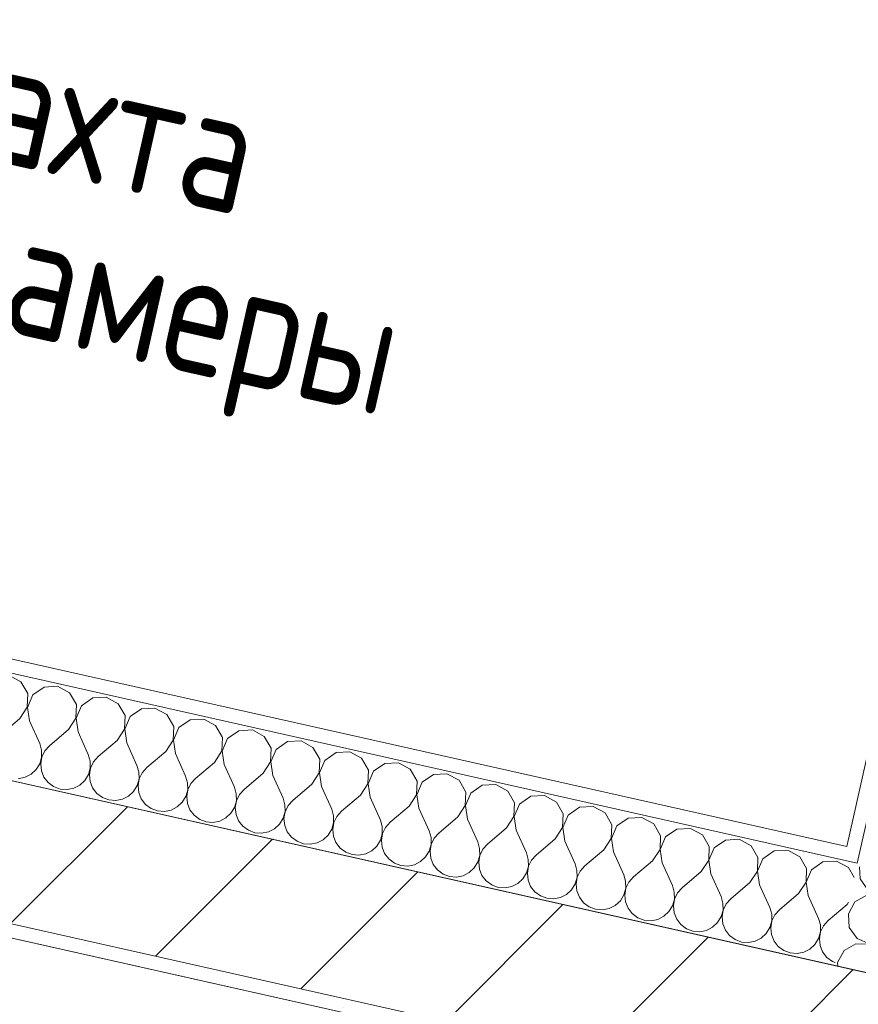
# Model space of a CAD drawing. Header units: millimetres. Extents: x -7218511 to -6645009, y 6003432 to 6221853.
# Tile 59 of 147: x -7180957 to -7179756, y 6149138 to 6150548. Entities that reach past the tile are written whole.
import ezdxf

# ---------------------------------------------------------------- set-up
doc = ezdxf.new("R2010")
doc.units = ezdxf.units.MM
doc.header["$MEASUREMENT"] = 0
for name, color, linetype in [('S - МОП.АР', 7, 'Continuous'), ('АР-Стены_внутренние_пилоны.АР', 7, 'Continuous'), ('АР-Стены_Перегородки_100_.АР', 7, 'Continuous'), ('ИОС-Шахты и отверстия.АР', 7, 'Continuous')]:
    doc.layers.add(name, color=color, linetype=linetype)
for name, color, linetype, lineweight in [('АР-Стены_внутренние_пилоны.АР_Ном._пера__1', 7, 'Continuous', 30), ('АР-Стены_Перегородки_100_.АР_Ном._пера__1', 7, 'Continuous', 15), ('ИОС-Шахты и отверстия.АР_Ном._пера__1', 7, 'Continuous', 0)]:
    doc.layers.add(name, color=color, linetype=linetype, lineweight=lineweight)
doc.styles.add('РЎР“Р•РќР•Р\xa0Р\x98Р\xa0_РЎРўР\x98Р›Р¬_7', font='GOST_Common.ttf', dxfattribs={"width": 0.85})
pattern_1 = [(45, (-6566190.34, 6563027.8), (-111.369318, 111.369318), [0, -105, 0, -157.5]), (110, (-6565840.34, 6563027.8), (148.001588, 53.868173), [0, -77, 0, -133])]

# ---------------------------------------------------------------- blocks, each defined once
blk = doc.blocks.new('Стена_87_3', base_point=(-7179664.8, 6149052.4))
at = {"layer": 'АР-Стены_внутренние_пилоны.АР', "linetype": 'Continuous', "lineweight": 0, "true_color": 0x000000}
h = blk.add_hatch(dxfattribs=at)
h.set_pattern_fill('БЛОКИ_БЕТОННЫЕ_ЭФФЕКТИВН_7A', color=18, style=0, pattern_type=2)
h.set_pattern_definition([(45, (-6566190.34, 6562677.8), (-127.279217, 127.279217), [])])
h.paths.add_polyline_path([(-7182757.8, 6149654.9), (-7179684.5, 6148964.6), (-7179640.7, 6149159.8), (-7182714, 6149850)])
h = blk.add_hatch(dxfattribs=at)
h.set_pattern_fill('ШТУКАТУРКА__ГИПС_01_0003', color=18, style=0, pattern_type=2)
h.set_pattern_definition(pattern_1)
h.paths.add_polyline_path([(-7182762.2, 6149635.4), (-7179688.9, 6148945.1), (-7179684.5, 6148964.6), (-7182757.8, 6149654.9)])
at = {"layer": 'АР-Стены_внутренние_пилоны.АР_Ном._пера__1', "color": 7, "linetype": 'Continuous', "lineweight": 15}
blk.add_line((-7182757.8, 6149654.9), (-7179684.5, 6148964.6), dxfattribs=at)
at = {"layer": 'АР-Стены_внутренние_пилоны.АР_Ном._пера__1', "color": 7, "linetype": 'Continuous', "lineweight": 15, "flags": 128}
blk.add_lwpolyline([(-7179640.7, 6149159.8), (-7182714, 6149850)], dxfattribs=at)
at = {"layer": 'АР-Стены_внутренние_пилоны.АР_Ном._пера__1', "color": 7, "linetype": 'Continuous', "lineweight": 0, "flags": 128}
blk.add_lwpolyline([(-7182762.2, 6149635.4), (-7179688.9, 6148945.1)], dxfattribs=at)
blk = doc.blocks.new('*X378', base_point=(-6566190.3, 6562677.8))
at = {"layer": 'АР-Стены_Перегородки_100_.АР_Ном._пера__1', "color": 7, "linetype": 'Continuous', "lineweight": 0}
for p, q in [((-7179754.7, 6149334.8), (-7179753.7, 6149317.7)), ((-7179753.7, 6149317.7), (-7179742.6, 6149301.7)), ((-7179742.6, 6149301.7), (-7179730.4, 6149296.4)), ((-7179761.2, 6149284.6), (-7179770.5, 6149267.5)), ((-7179744.2, 6149294.3), (-7179761.2, 6149284.6)), ((-7179728.8, 6149293.8), (-7179744.2, 6149294.3)), ((-7179770.5, 6149267.5), (-7179769.4, 6149248)), ((-7179769.4, 6149248), (-7179758.2, 6149232)), ((-7179758.2, 6149232), (-7179740.3, 6149224.3)), ((-7179721, 6149227.1), (-7179694.2, 6149239.2)), ((-7179776.8, 6149214.9), (-7179786.1, 6149197.8)), ((-7179759.9, 6149224.6), (-7179776.8, 6149214.9)), ((-7179740.4, 6149224), (-7179759.9, 6149224.6)), ((-7179724.1, 6149213.2), (-7179740.4, 6149224)), ((-7179740.3, 6149224.3), (-7179721, 6149227.1)), ((-7179724.1, 6149213.2), (-7179700.9, 6149186)), ((-7179786.1, 6149197.8), (-7179785.8, 6149192.4)), ((-7179700.9, 6149186), (-7179693.6, 6149179.4)), ((-7179694.6, 6149174.8), (-7179700.3, 6149173.1)), ((-7179684.8, 6149174.9), (-7179694.6, 6149174.8)), ((-7179693.6, 6149179.4), (-7179684.7, 6149175.2)), ((-7179675.3, 6149172.3), (-7179684.8, 6149174.9)), ((-7179684.7, 6149175.2), (-7179675, 6149173.5)), ((-7179666.8, 6149167.1), (-7179675.3, 6149172.3)), ((-7179675, 6149173.5), (-7179665.2, 6149174.5)), ((-7179665.2, 6149174.5), (-7179656, 6149178.2)), ((-7179656, 6149178.2), (-7179655.7, 6149178.4)), ((-7179665.1, 6149165.2), (-7179666.8, 6149167.1))]:
    blk.add_line(p, q, dxfattribs=at)
blk = doc.blocks.new('Стена_196_3', base_point=(-7179279.6, 6150785.1))
at = {"layer": 'АР-Стены_Перегородки_100_.АР', "linetype": 'Continuous', "lineweight": 0, "true_color": 0x000000}
h = blk.add_hatch(dxfattribs=at)
h.set_pattern_fill('ШТУКАТУРКА__ГИПС_01_0003', color=18, style=0, pattern_type=2)
h.set_pattern_definition(pattern_1)
h.paths.add_polyline_path([(-7179753.5, 6149359.3), (-7179446.7, 6150725.3), (-7179466.2, 6150729.7), (-7179773, 6149363.7)])
h = blk.add_hatch(dxfattribs=at)
h.set_pattern_fill('ШТУКАТУРКА__ГИПС_01_0003', color=18, style=0, pattern_type=2)
h.set_pattern_definition(pattern_1)
h.paths.add_polyline_path([(-7179773, 6149363.7), (-7179777.4, 6149344.2), (-7179757.9, 6149339.8)])
h = blk.add_hatch(dxfattribs=at)
h.set_pattern_fill('ШТУКАТУРКА__ГИПС_01_0003', color=18, style=0, pattern_type=2)
h.set_pattern_definition(pattern_1)
h.paths.add_polyline_path([(-7179753.5, 6149359.3), (-7179773, 6149363.7), (-7179757.9, 6149339.8)])
at = {"layer": 'АР-Стены_Перегородки_100_.АР_Ном._пера__1', "color": 7, "linetype": 'Continuous', "lineweight": 0}
for p in [(-7179442.3, 6150744.8), (-7179777.4, 6149344.2)]:
    blk.add_line(p, (-7179757.9, 6149339.8), dxfattribs=at)
at = {"layer": 'АР-Стены_Перегородки_100_.АР_Ном._пера__1', "color": 7, "linetype": 'Continuous', "lineweight": 0, "flags": 128}
for points in [[(-7179466.2, 6150729.7), (-7179773, 6149363.7)], [(-7179644.4, 6149160.6), (-7179790.8, 6149193.5)]]:
    blk.add_lwpolyline(points, dxfattribs=at)
at = {"layer": 'АР-Стены_Перегородки_100_.АР', "color": 7, "lineweight": 0}
blk.add_blockref('*X378', (-6566190.3, 6562677.8), dxfattribs=at)
blk = doc.blocks.new('*X391', base_point=(-6566190.3, 6562677.8))
at = {"layer": 'АР-Стены_Перегородки_100_.АР_Ном._пера__1', "color": 7, "linetype": 'Continuous', "lineweight": 0}
for p, q in [((-7180955.4, 6149599.7), (-7180972.6, 6149609)), ((-7180945.7, 6149582.7), (-7180955.4, 6149599.7)), ((-7180946.4, 6149563.2), (-7180945.7, 6149582.7)), ((-7180938.4, 6149581.1), (-7180946.1, 6149563.1)), ((-7180922.4, 6149592.2), (-7180938.4, 6149581.1)), ((-7180902.9, 6149593.3), (-7180922.4, 6149592.2)), ((-7180885.7, 6149584), (-7180902.9, 6149593.3)), ((-7180876.1, 6149567.1), (-7180885.7, 6149584)), ((-7180876.7, 6149547.5), (-7180876.1, 6149567.1)), ((-7180852.7, 6149576.6), (-7180868.7, 6149565.4)), ((-7180833.2, 6149577.7), (-7180852.7, 6149576.6)), ((-7180816.1, 6149568.3), (-7180833.2, 6149577.7)), ((-7180806.4, 6149551.4), (-7180816.1, 6149568.3)), ((-7180957.2, 6149547), (-7180946.4, 6149563.2)), ((-7180946.1, 6149563.1), (-7180943.3, 6149543.8)), ((-7180868.7, 6149565.4), (-7180876.4, 6149547.5)), ((-7180783, 6149560.9), (-7180799, 6149549.8)), ((-7180763.5, 6149562), (-7180783, 6149560.9)), ((-7180746.4, 6149552.7), (-7180763.5, 6149562)), ((-7180736.7, 6149535.8), (-7180746.4, 6149552.7)), ((-7180957.2, 6149547), (-7180984.4, 6149523.8)), ((-7180943.3, 6149543.8), (-7180928.6, 6149511.3)), ((-7180887.5, 6149531.3), (-7180876.7, 6149547.5)), ((-7180876.4, 6149547.5), (-7180873.6, 6149528.2)), ((-7180807, 6149531.9), (-7180806.4, 6149551.4)), ((-7180799, 6149549.8), (-7180806.7, 6149531.8)), ((-7180713.3, 6149545.3), (-7180729.3, 6149534.1)), ((-7180693.8, 6149546.4), (-7180713.3, 6149545.3)), ((-7180676.7, 6149537), (-7180693.8, 6149546.4)), ((-7180887.5, 6149531.3), (-7180914.7, 6149508.1)), ((-7180873.6, 6149528.2), (-7180859, 6149495.6)), ((-7180817.8, 6149515.7), (-7180807, 6149531.9)), ((-7180806.7, 6149531.8), (-7180803.9, 6149512.5)), ((-7180737.3, 6149516.2), (-7180736.7, 6149535.8)), ((-7180729.3, 6149534.1), (-7180737.1, 6149516.2)), ((-7180667, 6149520.1), (-7180676.7, 6149537)), ((-7180643.6, 6149529.6), (-7180659.6, 6149518.4)), ((-7180624.1, 6149530.7), (-7180643.6, 6149529.6)), ((-7180607, 6149521.4), (-7180624.1, 6149530.7)), ((-7180925.9, 6149501.8), (-7180928.6, 6149511.3)), ((-7180817.8, 6149515.7), (-7180845, 6149492.5)), ((-7180803.9, 6149512.5), (-7180789.3, 6149479.9)), ((-7180748.2, 6149500), (-7180737.3, 6149516.2)), ((-7180737.1, 6149516.2), (-7180734.2, 6149496.9)), ((-7180667.6, 6149500.6), (-7180667, 6149520.1)), ((-7180659.6, 6149518.4), (-7180667.4, 6149500.5)), ((-7180597.3, 6149504.4), (-7180607, 6149521.4)), ((-7180573.9, 6149514), (-7180589.9, 6149502.8)), ((-7180554.4, 6149515.1), (-7180573.9, 6149514)), ((-7180537.3, 6149505.7), (-7180554.4, 6149515.1)), ((-7180925.8, 6149491.9), (-7180925.9, 6149501.8)), ((-7180921.3, 6149500.8), (-7180925.5, 6149491.9)), ((-7180914.7, 6149508.1), (-7180921.3, 6149500.8)), ((-7180856.2, 6149486.1), (-7180859, 6149495.6)), ((-7180748.2, 6149500), (-7180775.3, 6149476.8)), ((-7180734.2, 6149496.9), (-7180719.6, 6149464.3)), ((-7180678.5, 6149484.3), (-7180667.6, 6149500.6)), ((-7180667.4, 6149500.5), (-7180664.5, 6149481.2)), ((-7180597.9, 6149484.9), (-7180597.3, 6149504.4)), ((-7180589.9, 6149502.8), (-7180597.7, 6149484.9)), ((-7180527.6, 6149488.8), (-7180537.3, 6149505.7)), ((-7180504.2, 6149498.3), (-7180520.2, 6149487.1)), ((-7180484.7, 6149499.4), (-7180504.2, 6149498.3)), ((-7180467.6, 6149490.1), (-7180484.7, 6149499.4)), ((-7180933.6, 6149474), (-7180928.4, 6149482.4)), ((-7180928.4, 6149482.4), (-7180925.8, 6149491.9)), ((-7180925.5, 6149491.9), (-7180927.2, 6149482.2)), ((-7180927.2, 6149482.2), (-7180926.2, 6149472.4)), ((-7180856.1, 6149476.3), (-7180856.2, 6149486.1)), ((-7180851.6, 6149485.1), (-7180855.8, 6149476.2)), ((-7180845, 6149492.5), (-7180851.6, 6149485.1)), ((-7180678.5, 6149484.3), (-7180705.6, 6149461.2)), ((-7180608.8, 6149468.7), (-7180597.9, 6149484.9)), ((-7180597.7, 6149484.9), (-7180594.8, 6149465.6)), ((-7180528.3, 6149469.3), (-7180527.6, 6149488.8)), ((-7180520.2, 6149487.1), (-7180528, 6149469.2)), ((-7180457.9, 6149473.1), (-7180467.6, 6149490.1)), ((-7180434.5, 6149482.7), (-7180450.5, 6149471.5)), ((-7180415, 6149483.8), (-7180434.5, 6149482.7)), ((-7180397.9, 6149474.4), (-7180415, 6149483.8)), ((-7180949.6, 6149462.9), (-7180940.8, 6149467.3)), ((-7180940.8, 6149467.3), (-7180933.6, 6149474)), ((-7180926.2, 6149472.4), (-7180922.5, 6149463.2)), ((-7180858.7, 6149466.8), (-7180856.1, 6149476.3)), ((-7180855.8, 6149476.2), (-7180857.5, 6149466.5)), ((-7180786.5, 6149470.5), (-7180789.3, 6149479.9)), ((-7180786.4, 6149460.6), (-7180786.5, 6149470.5)), ((-7180781.9, 6149469.4), (-7180786.1, 6149460.6)), ((-7180775.3, 6149476.8), (-7180781.9, 6149469.4)), ((-7180664.5, 6149481.2), (-7180649.9, 6149448.6)), ((-7180608.8, 6149468.7), (-7180635.9, 6149445.5)), ((-7180539.1, 6149453), (-7180528.3, 6149469.3)), ((-7180528, 6149469.2), (-7180525.1, 6149449.9)), ((-7180458.6, 6149453.6), (-7180457.9, 6149473.1)), ((-7180450.5, 6149471.5), (-7180458.3, 6149453.6)), ((-7180388.2, 6149457.5), (-7180397.9, 6149474.4)), ((-7180345.4, 6149468.1), (-7180364.8, 6149467)), ((-7180328.2, 6149458.8), (-7180345.4, 6149468.1)), ((-7180959.2, 6149460.9), (-7180949.6, 6149462.9)), ((-7180922.5, 6149463.2), (-7180916.5, 6149455.4)), ((-7180916.5, 6149455.4), (-7180908.6, 6149449.6)), ((-7180871.1, 6149451.7), (-7180863.9, 6149458.4)), ((-7180863.9, 6149458.4), (-7180858.7, 6149466.8)), ((-7180857.5, 6149466.5), (-7180856.5, 6149456.7)), ((-7180856.5, 6149456.7), (-7180852.8, 6149447.6)), ((-7180789, 6149451.1), (-7180786.4, 6149460.6)), ((-7180786.1, 6149460.6), (-7180787.8, 6149450.9)), ((-7180716.8, 6149454.8), (-7180719.6, 6149464.3)), ((-7180716.7, 6149445), (-7180716.8, 6149454.8)), ((-7180712.2, 6149453.8), (-7180716.5, 6149444.9)), ((-7180705.6, 6149461.2), (-7180712.2, 6149453.8)), ((-7180594.8, 6149465.6), (-7180580.2, 6149433)), ((-7180469.4, 6149437.4), (-7180458.6, 6149453.6)), ((-7180458.3, 6149453.6), (-7180455.4, 6149434.3)), ((-7180388.9, 6149438), (-7180388.2, 6149457.5)), ((-7180380.8, 6149455.8), (-7180388.6, 6149437.9)), ((-7180364.8, 6149467), (-7180380.8, 6149455.8)), ((-7180318.5, 6149441.8), (-7180328.2, 6149458.8)), ((-7180908.6, 6149449.6), (-7180899.4, 6149446.1)), ((-7180899.4, 6149446.1), (-7180889.5, 6149445.3)), ((-7180889.5, 6149445.3), (-7180879.9, 6149447.2)), ((-7180879.9, 6149447.2), (-7180871.1, 6149451.7)), ((-7180852.8, 6149447.6), (-7180846.8, 6149439.8)), ((-7180846.8, 6149439.8), (-7180838.9, 6149433.9)), ((-7180801.4, 6149436), (-7180794.2, 6149442.7)), ((-7180794.2, 6149442.7), (-7180789, 6149451.1)), ((-7180787.8, 6149450.9), (-7180786.8, 6149441.1)), ((-7180786.8, 6149441.1), (-7180783.1, 6149431.9)), ((-7180719.4, 6149435.5), (-7180716.7, 6149445)), ((-7180716.5, 6149444.9), (-7180718.1, 6149435.2)), ((-7180647.1, 6149439.2), (-7180649.9, 6149448.6)), ((-7180647, 6149429.3), (-7180647.1, 6149439.2)), ((-7180635.9, 6149445.5), (-7180642.5, 6149438.1)), ((-7180539.1, 6149453), (-7180566.2, 6149429.9)), ((-7180525.1, 6149449.9), (-7180510.5, 6149417.3)), ((-7180319.2, 6149422.3), (-7180318.5, 6149441.8)), ((-7180311.2, 6149440.2), (-7180318.9, 6149422.3)), ((-7180295.2, 6149451.4), (-7180311.2, 6149440.2)), ((-7180275.7, 6149452.4), (-7180295.2, 6149451.4)), ((-7180258.5, 6149443.1), (-7180275.7, 6149452.4)), ((-7180248.8, 6149426.2), (-7180258.5, 6149443.1)), ((-7180838.9, 6149433.9), (-7180829.7, 6149430.5)), ((-7180829.7, 6149430.5), (-7180819.8, 6149429.6)), ((-7180819.8, 6149429.6), (-7180810.2, 6149431.5)), ((-7180810.2, 6149431.5), (-7180801.4, 6149436)), ((-7180783.1, 6149431.9), (-7180777.1, 6149424.1)), ((-7180731.7, 6149420.4), (-7180724.5, 6149427.1)), ((-7180724.5, 6149427.1), (-7180719.4, 6149435.5)), ((-7180718.1, 6149435.2), (-7180717.1, 6149425.4)), ((-7180717.1, 6149425.4), (-7180713.5, 6149416.3)), ((-7180649.7, 6149419.8), (-7180647, 6149429.3)), ((-7180646.8, 6149429.3), (-7180648.5, 6149419.6)), ((-7180642.5, 6149438.1), (-7180646.8, 6149429.3)), ((-7180577.4, 6149423.5), (-7180580.2, 6149433)), ((-7180566.2, 6149429.9), (-7180572.8, 6149422.5)), ((-7180469.4, 6149437.4), (-7180496.6, 6149414.2)), ((-7180455.4, 6149434.3), (-7180440.8, 6149401.7)), ((-7180399.7, 6149421.7), (-7180388.9, 6149438)), ((-7180388.6, 6149437.9), (-7180385.8, 6149418.6)), ((-7180249.5, 6149406.7), (-7180248.8, 6149426.2)), ((-7180225.5, 6149435.7), (-7180241.5, 6149424.5)), ((-7180206, 6149436.8), (-7180225.5, 6149435.7)), ((-7180188.8, 6149427.5), (-7180206, 6149436.8)), ((-7180179.1, 6149410.5), (-7180188.8, 6149427.5)), ((-7180777.1, 6149424.1), (-7180769.2, 6149418.3)), ((-7180769.2, 6149418.3), (-7180760, 6149414.8)), ((-7180760, 6149414.8), (-7180750.1, 6149414)), ((-7180750.1, 6149414), (-7180740.5, 6149415.9)), ((-7180740.5, 6149415.9), (-7180731.7, 6149420.4)), ((-7180713.5, 6149416.3), (-7180707.4, 6149408.5)), ((-7180662, 6149404.7), (-7180654.8, 6149411.4)), ((-7180654.8, 6149411.4), (-7180649.7, 6149419.8)), ((-7180648.5, 6149419.6), (-7180647.4, 6149409.8)), ((-7180580, 6149404.2), (-7180577.3, 6149413.7)), ((-7180577.1, 6149413.6), (-7180578.8, 6149403.9)), ((-7180577.3, 6149413.7), (-7180577.4, 6149423.5)), ((-7180572.8, 6149422.5), (-7180577.1, 6149413.6)), ((-7180507.7, 6149407.9), (-7180510.5, 6149417.3)), ((-7180496.6, 6149414.2), (-7180503.1, 6149406.8)), ((-7180399.7, 6149421.7), (-7180426.9, 6149398.6)), ((-7180385.8, 6149418.6), (-7180371.1, 6149386)), ((-7180330, 6149406.1), (-7180319.2, 6149422.3)), ((-7180318.9, 6149422.3), (-7180316.1, 6149403)), ((-7180241.5, 6149424.5), (-7180249.2, 6149406.6)), ((-7180155.8, 6149420.1), (-7180171.8, 6149408.9)), ((-7180136.3, 6149421.1), (-7180155.8, 6149420.1)), ((-7180119.1, 6149411.8), (-7180136.3, 6149421.1)), ((-7180109.4, 6149394.9), (-7180119.1, 6149411.8)), ((-7180707.4, 6149408.5), (-7180699.5, 6149402.6)), ((-7180699.5, 6149402.6), (-7180690.3, 6149399.2)), ((-7180690.3, 6149399.2), (-7180680.5, 6149398.3)), ((-7180680.5, 6149398.3), (-7180670.8, 6149400.2)), ((-7180670.8, 6149400.2), (-7180662, 6149404.7)), ((-7180647.4, 6149409.8), (-7180643.8, 6149400.6)), ((-7180643.8, 6149400.6), (-7180637.7, 6149392.8)), ((-7180585.1, 6149395.8), (-7180580, 6149404.2)), ((-7180578.8, 6149403.9), (-7180577.7, 6149394.1)), ((-7180510.3, 6149388.5), (-7180507.7, 6149398)), ((-7180507.4, 6149398), (-7180509.1, 6149388.3)), ((-7180507.7, 6149398), (-7180507.7, 6149407.9)), ((-7180503.1, 6149406.8), (-7180507.4, 6149398)), ((-7180438, 6149392.2), (-7180440.8, 6149401.7)), ((-7180426.9, 6149398.6), (-7180433.4, 6149391.2)), ((-7180330, 6149406.1), (-7180357.2, 6149382.9)), ((-7180316.1, 6149403), (-7180301.4, 6149370.4)), ((-7180260.3, 6149390.4), (-7180249.5, 6149406.7)), ((-7180249.2, 6149406.6), (-7180246.4, 6149387.3)), ((-7180179.8, 6149391), (-7180179.1, 6149410.5)), ((-7180171.8, 6149408.9), (-7180179.5, 6149391)), ((-7180086.1, 6149404.4), (-7180102.1, 6149393.2)), ((-7180066.6, 6149405.5), (-7180086.1, 6149404.4)), ((-7180049.4, 6149396.2), (-7180066.6, 6149405.5)), ((-7180637.7, 6149392.8), (-7180629.8, 6149387)), ((-7180629.8, 6149387), (-7180620.6, 6149383.5)), ((-7180620.6, 6149383.5), (-7180610.8, 6149382.7)), ((-7180610.8, 6149382.7), (-7180601.1, 6149384.6)), ((-7180601.1, 6149384.6), (-7180592.3, 6149389.1)), ((-7180592.3, 6149389.1), (-7180585.1, 6149395.8)), ((-7180577.7, 6149394.1), (-7180574.1, 6149385)), ((-7180574.1, 6149385), (-7180568, 6149377.2)), ((-7180515.4, 6149380.1), (-7180510.3, 6149388.5)), ((-7180509.1, 6149388.3), (-7180508, 6149378.5)), ((-7180438, 6149382.4), (-7180438, 6149392.2)), ((-7180433.4, 6149391.2), (-7180437.7, 6149382.3)), ((-7180368.3, 6149376.6), (-7180371.1, 6149386)), ((-7180357.2, 6149382.9), (-7180363.7, 6149375.5)), ((-7180260.3, 6149390.4), (-7180287.5, 6149367.3)), ((-7180246.4, 6149387.3), (-7180231.7, 6149354.7)), ((-7180190.6, 6149374.8), (-7180179.8, 6149391)), ((-7180179.5, 6149391), (-7180176.7, 6149371.6)), ((-7180110.1, 6149375.4), (-7180109.4, 6149394.9)), ((-7180102.1, 6149393.2), (-7180109.8, 6149375.3)), ((-7180039.7, 6149379.2), (-7180049.4, 6149396.2)), ((-7180016.4, 6149388.7), (-7180032.4, 6149377.6)), ((-7179996.9, 6149389.8), (-7180016.4, 6149388.7)), ((-7179979.7, 6149380.5), (-7179996.9, 6149389.8)), ((-7180568, 6149377.2), (-7180560.1, 6149371.3)), ((-7180560.1, 6149371.3), (-7180550.9, 6149367.8)), ((-7180541.1, 6149367), (-7180531.4, 6149368.9)), ((-7180531.4, 6149368.9), (-7180522.6, 6149373.4)), ((-7180522.6, 6149373.4), (-7180515.4, 6149380.1)), ((-7180508, 6149378.5), (-7180504.4, 6149369.3)), ((-7180504.4, 6149369.3), (-7180498.4, 6149361.5)), ((-7180445.7, 6149364.5), (-7180440.6, 6149372.9)), ((-7180440.6, 6149372.9), (-7180438, 6149382.4)), ((-7180437.7, 6149382.3), (-7180439.4, 6149372.6)), ((-7180439.4, 6149372.6), (-7180438.3, 6149362.8)), ((-7180368.3, 6149366.7), (-7180368.3, 6149376.6)), ((-7180363.7, 6149375.5), (-7180368, 6149366.7)), ((-7180298.7, 6149360.9), (-7180301.4, 6149370.4)), ((-7180190.6, 6149374.8), (-7180217.8, 6149351.6)), ((-7180176.7, 6149371.6), (-7180162, 6149339.1)), ((-7180120.9, 6149359.1), (-7180110.1, 6149375.4)), ((-7180109.8, 6149375.3), (-7180107, 6149356)), ((-7180040.4, 6149359.7), (-7180039.7, 6149379.2)), ((-7180032.4, 6149377.6), (-7180040.1, 6149359.7)), ((-7179970.1, 6149363.6), (-7179979.7, 6149380.5)), ((-7179946.7, 6149373.1), (-7179962.7, 6149361.9)), ((-7179927.2, 6149374.2), (-7179946.7, 6149373.1)), ((-7179910.1, 6149364.9), (-7179927.2, 6149374.2)), ((-7180550.9, 6149367.8), (-7180541.1, 6149367)), ((-7180498.4, 6149361.5), (-7180490.4, 6149355.7)), ((-7180490.4, 6149355.7), (-7180481.2, 6149352.2)), ((-7180461.7, 6149353.3), (-7180452.9, 6149357.8)), ((-7180452.9, 6149357.8), (-7180445.7, 6149364.5)), ((-7180438.3, 6149362.8), (-7180434.7, 6149353.7)), ((-7180376, 6149348.8), (-7180370.9, 6149357.2)), ((-7180370.9, 6149357.2), (-7180368.3, 6149366.7)), ((-7180368, 6149366.7), (-7180369.7, 6149357)), ((-7180369.7, 6149357), (-7180368.7, 6149347.2)), ((-7180298.6, 6149351.1), (-7180298.7, 6149360.9)), ((-7180294, 6149359.9), (-7180298.3, 6149351)), ((-7180287.5, 6149367.3), (-7180294, 6149359.9)), ((-7180229, 6149345.3), (-7180231.7, 6149354.7)), ((-7180120.9, 6149359.1), (-7180148.1, 6149335.9)), ((-7180107, 6149356), (-7180092.3, 6149323.4)), ((-7180051.2, 6149343.5), (-7180040.4, 6149359.7)), ((-7180040.1, 6149359.7), (-7180037.3, 6149340.3)), ((-7179970.7, 6149344.1), (-7179970.1, 6149363.6)), ((-7179962.7, 6149361.9), (-7179970.4, 6149344)), ((-7179900.4, 6149347.9), (-7179910.1, 6149364.9)), ((-7179877, 6149357.4), (-7179893, 6149346.3)), ((-7179857.5, 6149358.5), (-7179877, 6149357.4)), ((-7179840.4, 6149349.2), (-7179857.5, 6149358.5)), ((-7180481.2, 6149352.2), (-7180471.4, 6149351.4)), ((-7180471.4, 6149351.4), (-7180461.7, 6149353.3)), ((-7180434.7, 6149353.7), (-7180428.7, 6149345.9)), ((-7180428.7, 6149345.9), (-7180420.7, 6149340)), ((-7180392, 6149337.6), (-7180383.2, 6149342.1)), ((-7180383.2, 6149342.1), (-7180376, 6149348.8)), ((-7180368.7, 6149347.2), (-7180365, 6149338)), ((-7180306.3, 6149333.2), (-7180301.2, 6149341.6)), ((-7180301.2, 6149341.6), (-7180298.6, 6149351.1)), ((-7180298.3, 6149351), (-7180300, 6149341.3)), ((-7180300, 6149341.3), (-7180299, 6149331.5)), ((-7180228.9, 6149335.4), (-7180229, 6149345.3)), ((-7180224.3, 6149344.2), (-7180228.6, 6149335.4)), ((-7180217.8, 6149351.6), (-7180224.3, 6149344.2)), ((-7180051.2, 6149343.5), (-7180078.4, 6149320.3)), ((-7180037.3, 6149340.3), (-7180022.6, 6149307.8)), ((-7179981.5, 6149327.8), (-7179970.7, 6149344.1)), ((-7179970.4, 6149344), (-7179967.6, 6149324.7)), ((-7179901, 6149328.4), (-7179900.4, 6149347.9)), ((-7179893, 6149346.3), (-7179900.7, 6149328.4)), ((-7179830.7, 6149332.3), (-7179840.4, 6149349.2)), ((-7179807.3, 6149341.8), (-7179823.3, 6149330.6)), ((-7179787.8, 6149342.9), (-7179807.3, 6149341.8)), ((-7179770.7, 6149333.6), (-7179787.8, 6149342.9)), ((-7180420.7, 6149340), (-7180411.5, 6149336.5)), ((-7180411.5, 6149336.5), (-7180401.7, 6149335.7)), ((-7180401.7, 6149335.7), (-7180392, 6149337.6)), ((-7180365, 6149338), (-7180359, 6149330.2)), ((-7180359, 6149330.2), (-7180351, 6149324.4)), ((-7180322.3, 6149322), (-7180313.5, 6149326.4)), ((-7180313.5, 6149326.4), (-7180306.3, 6149333.2)), ((-7180299, 6149331.5), (-7180295.3, 6149322.4)), ((-7180231.5, 6149325.9), (-7180228.9, 6149335.4)), ((-7180228.6, 6149335.4), (-7180230.3, 6149325.6)), ((-7180159.3, 6149329.6), (-7180162, 6149339.1)), ((-7180159.2, 6149319.8), (-7180159.3, 6149329.6)), ((-7180154.6, 6149328.6), (-7180158.9, 6149319.7)), ((-7180148.1, 6149335.9), (-7180154.6, 6149328.6)), ((-7179981.5, 6149327.8), (-7180008.7, 6149304.6)), ((-7179911.8, 6149312.2), (-7179901, 6149328.4)), ((-7179900.7, 6149328.4), (-7179897.9, 6149309)), ((-7179831.3, 6149312.8), (-7179830.7, 6149332.3)), ((-7179823.3, 6149330.6), (-7179831.1, 6149312.7)), ((-7179762.5, 6149319.3), (-7179770.7, 6149333.6)), ((-7180351, 6149324.4), (-7180341.8, 6149320.9)), ((-7180341.8, 6149320.9), (-7180332, 6149320.1)), ((-7180332, 6149320.1), (-7180322.3, 6149322)), ((-7180295.3, 6149322.4), (-7180289.3, 6149314.6)), ((-7180289.3, 6149314.6), (-7180281.3, 6149308.7)), ((-7180243.9, 6149310.8), (-7180236.6, 6149317.5)), ((-7180236.6, 6149317.5), (-7180231.5, 6149325.9)), ((-7180230.3, 6149325.6), (-7180229.3, 6149315.8)), ((-7180229.3, 6149315.8), (-7180225.6, 6149306.7)), ((-7180161.8, 6149310.3), (-7180159.2, 6149319.8)), ((-7180158.9, 6149319.7), (-7180160.6, 6149310)), ((-7180089.6, 6149314), (-7180092.3, 6149323.4)), ((-7180089.5, 6149304.1), (-7180089.6, 6149314)), ((-7180084.9, 6149312.9), (-7180089.2, 6149304)), ((-7180078.4, 6149320.3), (-7180084.9, 6149312.9)), ((-7179967.6, 6149324.7), (-7179953, 6149292.1)), ((-7179911.8, 6149312.2), (-7179939, 6149289)), ((-7179842.2, 6149296.5), (-7179831.3, 6149312.8)), ((-7179831.1, 6149312.7), (-7179828.2, 6149293.4)), ((-7180281.3, 6149308.7), (-7180272.1, 6149305.2)), ((-7180272.1, 6149305.2), (-7180262.3, 6149304.4)), ((-7180262.3, 6149304.4), (-7180252.6, 6149306.3)), ((-7180252.6, 6149306.3), (-7180243.9, 6149310.8)), ((-7180225.6, 6149306.7), (-7180219.6, 6149298.9)), ((-7180219.6, 6149298.9), (-7180211.7, 6149293)), ((-7180174.2, 6149295.1), (-7180166.9, 6149301.8)), ((-7180166.9, 6149301.8), (-7180161.8, 6149310.3)), ((-7180160.6, 6149310), (-7180159.6, 6149300.2)), ((-7180159.6, 6149300.2), (-7180155.9, 6149291)), ((-7180092.1, 6149294.6), (-7180089.5, 6149304.1)), ((-7180089.2, 6149304), (-7180090.9, 6149294.3)), ((-7180019.9, 6149298.3), (-7180022.6, 6149307.8)), ((-7180019.8, 6149288.5), (-7180019.9, 6149298.3)), ((-7180008.7, 6149304.6), (-7180015.2, 6149297.3)), ((-7179897.9, 6149309), (-7179883.3, 6149276.5)), ((-7180211.7, 6149293), (-7180202.4, 6149289.6)), ((-7180202.4, 6149289.6), (-7180192.6, 6149288.8)), ((-7180192.6, 6149288.8), (-7180182.9, 6149290.7)), ((-7180182.9, 6149290.7), (-7180174.2, 6149295.1)), ((-7180155.9, 6149291), (-7180149.9, 6149283.2)), ((-7180104.5, 6149279.5), (-7180097.2, 6149286.2)), ((-7180097.2, 6149286.2), (-7180092.1, 6149294.6)), ((-7180090.9, 6149294.3), (-7180089.9, 6149284.5)), ((-7180089.9, 6149284.5), (-7180086.2, 6149275.4)), ((-7180022.4, 6149279), (-7180019.8, 6149288.5)), ((-7180019.5, 6149288.4), (-7180021.2, 6149278.7)), ((-7180015.2, 6149297.3), (-7180019.5, 6149288.4)), ((-7179950.2, 6149282.7), (-7179953, 6149292.1)), ((-7179939, 6149289), (-7179945.6, 6149281.6)), ((-7179842.2, 6149296.5), (-7179869.3, 6149273.3)), ((-7179828.2, 6149293.4), (-7179813.6, 6149260.8)), ((-7179772.5, 6149280.9), (-7179770.5, 6149283.9)), ((-7180149.9, 6149283.2), (-7180142, 6149277.4)), ((-7180142, 6149277.4), (-7180132.7, 6149273.9)), ((-7180132.7, 6149273.9), (-7180122.9, 6149273.1)), ((-7180122.9, 6149273.1), (-7180113.2, 6149275)), ((-7180113.2, 6149275), (-7180104.5, 6149279.5)), ((-7180086.2, 6149275.4), (-7180080.2, 6149267.6)), ((-7180034.8, 6149263.8), (-7180027.6, 6149270.5)), ((-7180027.6, 6149270.5), (-7180022.4, 6149279)), ((-7180021.2, 6149278.7), (-7180020.2, 6149268.9)), ((-7179952.7, 6149263.3), (-7179950.1, 6149272.8)), ((-7179949.8, 6149272.7), (-7179951.5, 6149263)), ((-7179950.1, 6149272.8), (-7179950.2, 6149282.7)), ((-7179945.6, 6149281.6), (-7179949.8, 6149272.7)), ((-7179880.5, 6149267), (-7179883.3, 6149276.5)), ((-7179869.3, 6149273.3), (-7179875.9, 6149266)), ((-7179772.5, 6149280.9), (-7179799.6, 6149257.7)), ((-7180080.2, 6149267.6), (-7180072.3, 6149261.7)), ((-7180072.3, 6149261.7), (-7180063, 6149258.3)), ((-7180063, 6149258.3), (-7180053.2, 6149257.5)), ((-7180053.2, 6149257.5), (-7180043.6, 6149259.4)), ((-7180043.6, 6149259.4), (-7180034.8, 6149263.8)), ((-7180020.2, 6149268.9), (-7180016.5, 6149259.7)), ((-7180016.5, 6149259.7), (-7180010.5, 6149251.9)), ((-7179957.9, 6149254.9), (-7179952.7, 6149263.3)), ((-7179951.5, 6149263), (-7179950.5, 6149253.2)), ((-7179883, 6149247.7), (-7179880.4, 6149257.2)), ((-7179880.1, 6149257.1), (-7179881.8, 6149247.4)), ((-7179880.4, 6149257.2), (-7179880.5, 6149267)), ((-7179875.9, 6149266), (-7179880.1, 6149257.1)), ((-7179810.8, 6149251.4), (-7179813.6, 6149260.8)), ((-7179799.6, 6149257.7), (-7179806.2, 6149250.3)), ((-7180010.5, 6149251.9), (-7180002.6, 6149246.1)), ((-7180002.6, 6149246.1), (-7179993.4, 6149242.6)), ((-7179993.4, 6149242.6), (-7179983.5, 6149241.8)), ((-7179983.5, 6149241.8), (-7179973.9, 6149243.7)), ((-7179973.9, 6149243.7), (-7179965.1, 6149248.2)), ((-7179965.1, 6149248.2), (-7179957.9, 6149254.9)), ((-7179950.5, 6149253.2), (-7179946.8, 6149244.1)), ((-7179946.8, 6149244.1), (-7179940.8, 6149236.3)), ((-7179888.2, 6149239.2), (-7179883, 6149247.7)), ((-7179881.8, 6149247.4), (-7179880.8, 6149237.6)), ((-7179810.7, 6149241.5), (-7179810.8, 6149251.4)), ((-7179806.2, 6149250.3), (-7179810.5, 6149241.4)), ((-7179940.8, 6149236.3), (-7179932.9, 6149230.4)), ((-7179932.9, 6149230.4), (-7179923.7, 6149227)), ((-7179913.8, 6149226.2), (-7179904.2, 6149228.1)), ((-7179904.2, 6149228.1), (-7179895.4, 6149232.5)), ((-7179895.4, 6149232.5), (-7179888.2, 6149239.2)), ((-7179880.8, 6149237.6), (-7179877.1, 6149228.4)), ((-7179877.1, 6149228.4), (-7179871.1, 6149220.6)), ((-7179818.5, 6149223.6), (-7179813.4, 6149232)), ((-7179813.4, 6149232), (-7179810.7, 6149241.5)), ((-7179810.5, 6149241.4), (-7179812.1, 6149231.7)), ((-7179812.1, 6149231.7), (-7179811.1, 6149221.9)), ((-7179923.7, 6149227), (-7179913.8, 6149226.2)), ((-7179871.1, 6149220.6), (-7179863.2, 6149214.8)), ((-7179863.2, 6149214.8), (-7179854, 6149211.3)), ((-7179834.5, 6149212.4), (-7179825.7, 6149216.9)), ((-7179825.7, 6149216.9), (-7179818.5, 6149223.6)), ((-7179811.1, 6149221.9), (-7179807.5, 6149212.8)), ((-7179854, 6149211.3), (-7179844.1, 6149210.5)), ((-7179844.1, 6149210.5), (-7179834.5, 6149212.4)), ((-7179807.5, 6149212.8), (-7179801.4, 6149205)), ((-7179801.4, 6149205), (-7179793.5, 6149199.1)), ((-7179793.5, 6149199.1), (-7179789.8, 6149197.7))]:
    blk.add_line(p, q, dxfattribs=at)
blk = doc.blocks.new('Стена_199_3', base_point=(-7182641.4, 6149833.7))
at = {"layer": 'АР-Стены_Перегородки_100_.АР', "linetype": 'Continuous', "lineweight": 0, "true_color": 0x000000}
h = blk.add_hatch(dxfattribs=at)
h.set_pattern_fill('ШТУКАТУРКА__ГИПС_01_0003', color=18, style=0, pattern_type=2)
h.set_pattern_definition(pattern_1)
h.paths.add_polyline_path([(-7182515.9, 6149959.2), (-7179777.4, 6149344.2), (-7179773, 6149363.7), (-7182511.5, 6149978.8)])
at = {"layer": 'АР-Стены_Перегородки_100_.АР_Ном._пера__1', "color": 7, "linetype": 'Continuous', "lineweight": 0}
for q in [(-7182515.9, 6149959.2), (-7179757.9, 6149339.8)]:
    blk.add_line((-7179777.4, 6149344.2), q, dxfattribs=at)
at = {"layer": 'АР-Стены_Перегородки_100_.АР_Ном._пера__1', "color": 7, "linetype": 'Continuous', "lineweight": 0, "flags": 128}
for points in [[(-7179773, 6149363.7), (-7182511.5, 6149978.8)], [(-7182568.2, 6149817.3), (-7179790.8, 6149193.5)]]:
    blk.add_lwpolyline(points, dxfattribs=at)
at = {"layer": 'АР-Стены_Перегородки_100_.АР', "color": 7, "lineweight": 0}
blk.add_blockref('*X391', (-6566190.3, 6562677.8), dxfattribs=at)
blk = doc.blocks.new('Символ Проема в Полу 21[85]_3', base_point=(-7182511.5, 6149978.8))
at = {"layer": 'ИОС-Шахты и отверстия.АР_Ном._пера__1', "color": 7, "linetype": 'Continuous', "lineweight": 0, "flags": 128}
blk.add_lwpolyline([(-7181901.7, 6150866.2), (-7179466.2, 6150729.7), (-7179773, 6149363.7), (-7182511.5, 6149978.8)], close=True, dxfattribs=at)

msp = doc.modelspace()

# ---------------------------------------------------------------- linework, layer by layer
at = {"layer": 'S - МОП.АР', "color": 254, "linetype": 'Continuous', "lineweight": 0, "true_color": 0xdadada, "flags": 128}
msp.add_lwpolyline([(-7182742.7, 6149631), (-7183916.2, 6144405.8), (-7177667.2, 6143002.3), (-7177662.8, 6143021.8), (-7177662.8, 6143021.8), (-7177526.9, 6143626.8), (-7177545.3, 6143631), (-7177164.2, 6145328), (-7177165.3, 6145328.2), (-7176981.2, 6146147.8), (-7176864.8, 6146666.3), (-7176322.8, 6146544.6), (-7175939.5, 6148251), (-7176368.6, 6148347.4), (-7175918.2, 6150352.9), (-7177284.7, 6150659.8), (-7177240.8, 6150855), (-7178801.9, 6151205.6), (-7178850.1, 6150991), (-7178947.7, 6151012.9), (-7179000.3, 6150778.8), (-7179425.4, 6148885.9)], close=True, dxfattribs=at)

# ---------------------------------------------------------------- block references
at = {"layer": 'АР-Стены_внутренние_пилоны.АР', "color": 7, "lineweight": 0}
msp.add_blockref('Стена_87_3', (-7179664.8, 6149052.4), dxfattribs=at)
at = {"layer": 'АР-Стены_Перегородки_100_.АР', "color": 7, "lineweight": 0}
for name, p in [('Стена_196_3', (-7179279.6, 6150785.1)), ('Стена_199_3', (-7182641.4, 6149833.7))]:
    msp.add_blockref(name, p, dxfattribs=at)
at = {"layer": 'ИОС-Шахты и отверстия.АР', "color": 7, "linetype": 'Continuous', "lineweight": 0}
msp.add_blockref('Символ Проема в Полу 21[85]_3', (-7182511.5, 6149978.8), dxfattribs=at)

# ---------------------------------------------------------------- texts
at = {"layer": 'ИОС-Шахты и отверстия.АР_Ном._пера__1', "color": 7, "linetype": 'Continuous', "lineweight": 0, "insert": (-7180924.4, 6150277), "char_height": 180, "width": 1380.515, "attachment_point": 5, "rotation": 347.3419, "line_spacing_factor": 0.782459, "style": 'РЎР“Р•РќР•Р\xa0Р\x98Р\xa0_РЎРўР\x98Р›Р¬_7'}
msp.add_mtext('\\A1;{\\pqc;\\fGOST Common|b0|i0|c204|p0;\\W0.850000;Шахта форокамеры}', dxfattribs=at)

doc.saveas('drawing.dxf')
